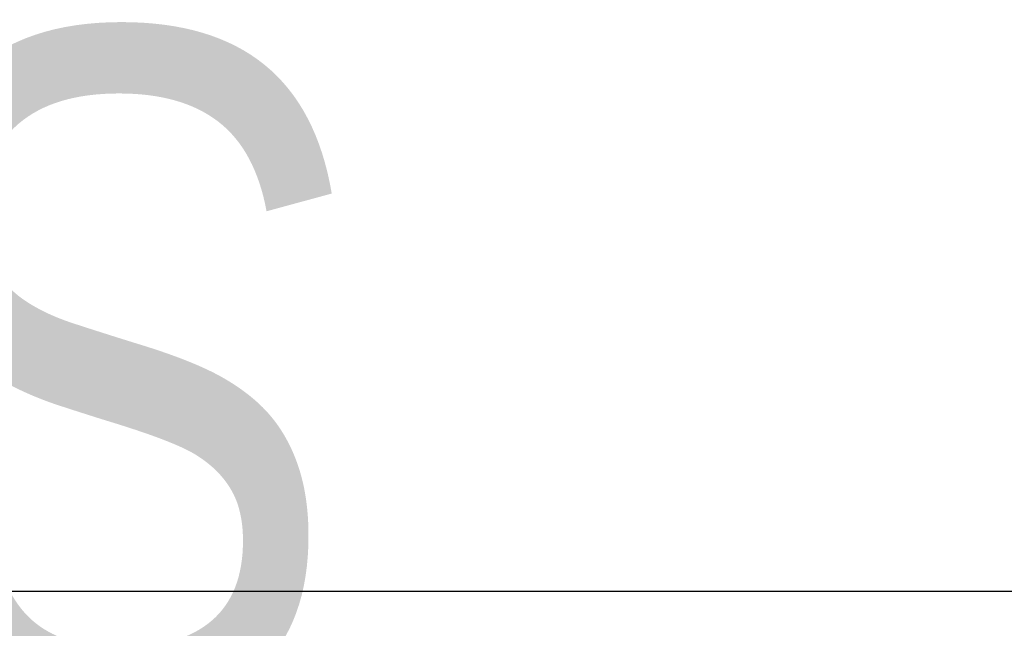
# Model space of a CAD drawing. Header units: millimetres. Extents: x -127 to 748, y -69 to 356.
# Tile 14 of 16: x 19 to 121, y 293 to 356. Entities that reach past the tile are written whole.
import ezdxf
from ezdxf.enums import TextEntityAlignment as Align

# ---------------------------------------------------------------- set-up
doc = ezdxf.new("R2018")
doc.units = ezdxf.units.MM
doc.layers.add('Кромка (ГОСТ)', color=7, linetype='Continuous', lineweight=50)
doc.layers.add('Обозначение (ГОСТ)', color=7, linetype='Continuous', lineweight=25)
doc.styles.get("Standard").update_dxf_attribs({"font": 'GOST Common Italic.ttf'})

# ---------------------------------------------------------------- blocks, each defined once
blk = doc.blocks.new('ГОСТ - Доп. графы 3')
at = {"layer": 'Обозначение (ГОСТ)', "lineweight": 30, "width": 0.8}
blk.add_attdef('ОБОЗНАЧЕНИЕ', text='', height=5, rotation=180, dxfattribs=at).set_placement((34.94, -6.97), align=Align.MIDDLE_CENTER)
blk = doc.blocks.new('Рамки ГОСТ_ граница 297x210')
at = {"layer": 'Кромка (ГОСТ)', "lineweight": 25}
blk.add_line((0, 297), (210, 297), dxfattribs=at)

msp = doc.modelspace()

# ---------------------------------------------------------------- block references
ref = msp.add_blockref('ГОСТ - Доп. графы 3', (20, 292))
lines = msp.add_mtext('\\W0.8000;SN03 ', dxfattribs={"layer": 'Обозначение (ГОСТ)', "insert": (54.942, 285.032), "char_height": 70.12484, "attachment_point": 1, "rotation": 180})
ref.add_attrib('ОБОЗНАЧЕНИЕ', '', (54.942, 285.032)).embed_mtext(lines)
msp.add_blockref('Рамки ГОСТ_ граница 297x210', (0, 0))

doc.saveas('drawing.dxf')
